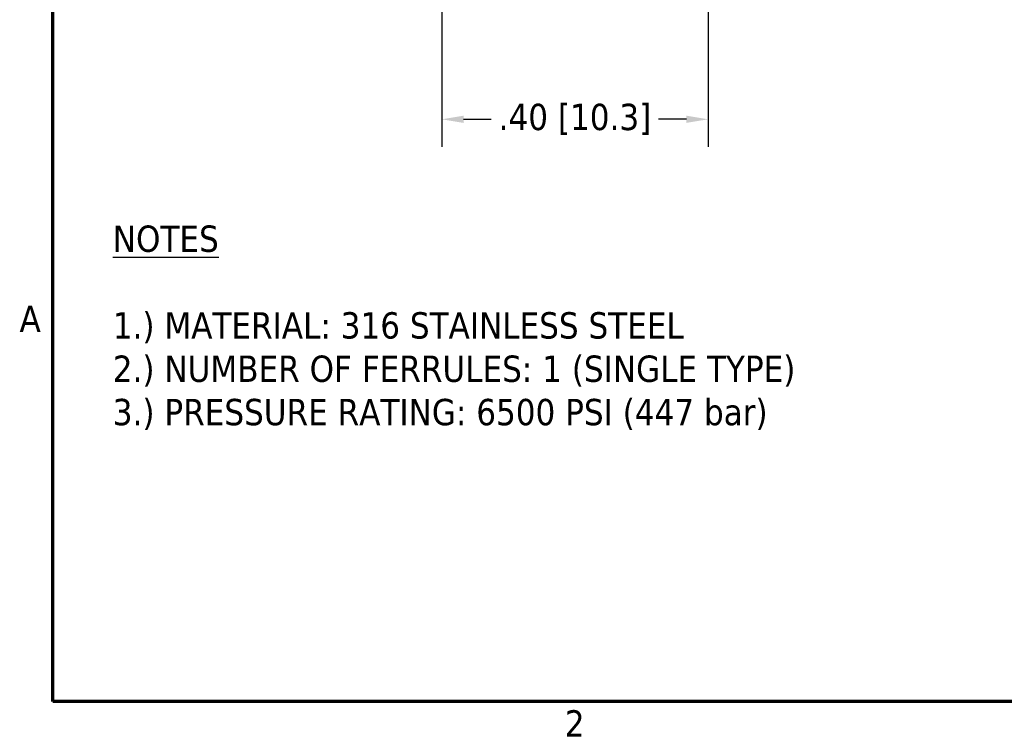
# Model space of a CAD drawing. Header units: inches. Extents: x 0.2 to 10.9, y 0.3 to 8.6.
# Tile 1 of 22: x 0.3 to 4.7, y 0.5 to 3.7. Entities that reach past the tile are written whole.
import ezdxf

# ---------------------------------------------------------------- set-up
doc = ezdxf.new("R2010")
doc.units = ezdxf.units.IN
doc.header["$MEASUREMENT"] = 0
doc.layers.add('Border (ANSI)', color=7, linetype='Continuous', lineweight=70)
doc.layers.add('Dimensions', color=250, linetype='Continuous')
doc.styles.add('Note Text (ANSI)', font='tahoma.ttf')
doc.dimstyles.new('Default (ANSI)', dxfattribs={"dimtxt": 0.12, "dimasz": 0.098425, "dimexe": 0.125, "dimexo": 0.125, "dimgap": 0.031496, "dimtad": 0, "dimtih": 1, "dimtoh": 1, "dimrnd": 1e-08, "dimzin": 4, "dimdsep": 46, "dimtxsty": 'Note Text (ANSI)', "dimcen": 0.09, "dimdle": 0.393701, "dimclrd": 256, "dimclre": 256, "dimclrt": 256, "dimadec": 0, "dimazin": 1, "dimtfac": 1, "dimtofl": 0, "dimtmove": 0, "dimatfit": 3, "dimfxl": 1, "dimtolj": 1, "dimtzin": 4, "dimlwd": -1, "dimlwe": -1, "dimarcsym": 0})

# ---------------------------------------------------------------- blocks, each defined once
blk = doc.blocks.new('new block')
at = {"layer": 'Border (ANSI)', "flags": 128}
blk.add_lwpolyline([(0, 0), (0, 7.74), (10.24, 7.74), (10.24, 0), (0, 0)], dxfattribs=at)
at = {"layer": 'Border (ANSI)', "char_height": 0.12, "attachment_point": 7, "style": 'Note Text (ANSI)'}
for s, insert in [('A', (-0.151, 1.685)), ('2', (2.3336, -0.16))]:
    blk.add_mtext(s, dxfattribs=dict(at, insert=insert))
blk = doc.blocks.new('*D18')
at = {"layer": 'Defpoints', "color": 0, "transparency": 16777216}
for p in [(2.1831, 4.6922), (3.3959, 4.6379), (3.3959, 3.2429)]:
    blk.add_point(p, dxfattribs=at)
at = {"layer": 'Dimensions', "transparency": 16777216}
for p, q in [((2.1831, 4.5672), (2.1831, 3.1179)), ((3.3959, 4.5129), (3.3959, 3.1179)), ((2.2816, 3.2429), (2.4082, 3.2429)), ((3.2974, 3.2429), (3.1708, 3.2429))]:
    blk.add_line(p, q, dxfattribs=at)
for points in [[(2.2816, 3.2593), (2.2816, 3.2265), (2.1831, 3.2429)], [(3.2974, 3.2593), (3.2974, 3.2265), (3.3959, 3.2429)]]:
    blk.add_solid(points, dxfattribs=at)
at = {"layer": 'Dimensions', "transparency": 16777216, "insert": (2.7895, 3.2429), "char_height": 0.12, "attachment_point": 5, "style": 'Note Text (ANSI)'}
blk.add_mtext('\\A1;.40 [10.3]', dxfattribs=at)

msp = doc.modelspace()

# ---------------------------------------------------------------- block references
at = {"layer": 'Dimensions'}
msp.add_blockref('new block', (0.4096, 0.5887), dxfattribs=at)

# ---------------------------------------------------------------- texts
at = {"layer": 'Dimensions', "insert": (0.6834, 2.7586), "char_height": 0.12, "width": 3.904831, "attachment_point": 1, "line_spacing_factor": 0.987884, "style": 'Note Text (ANSI)'}
msp.add_mtext('{\\LNOTES\\P} \\P1.) MATERIAL: 316 STAINLESS STEEL\\P2.) NUMBER OF FERRULES: 1 (SINGLE TYPE)\\P3.) PRESSURE RATING: 6500 PSI (447 bar)\\P ', dxfattribs=at)

# ---------------------------------------------------------------- dimensions: what is measured, and where the dimension line sits
at = {"layer": 'Dimensions'}
dim = msp.add_linear_dim(base=(3.3959, 3.2429), p1=(2.1831, 4.6922), p2=(3.3959, 4.6379), dimstyle='Default (ANSI)', override={"dimlfac": 0.333333}, dxfattribs=at)
dim.commit()
dim.dimension.update_dxf_attribs({"geometry": '*D18', "text_midpoint": (2.7895, 3.2429)})

doc.saveas('drawing.dxf')
